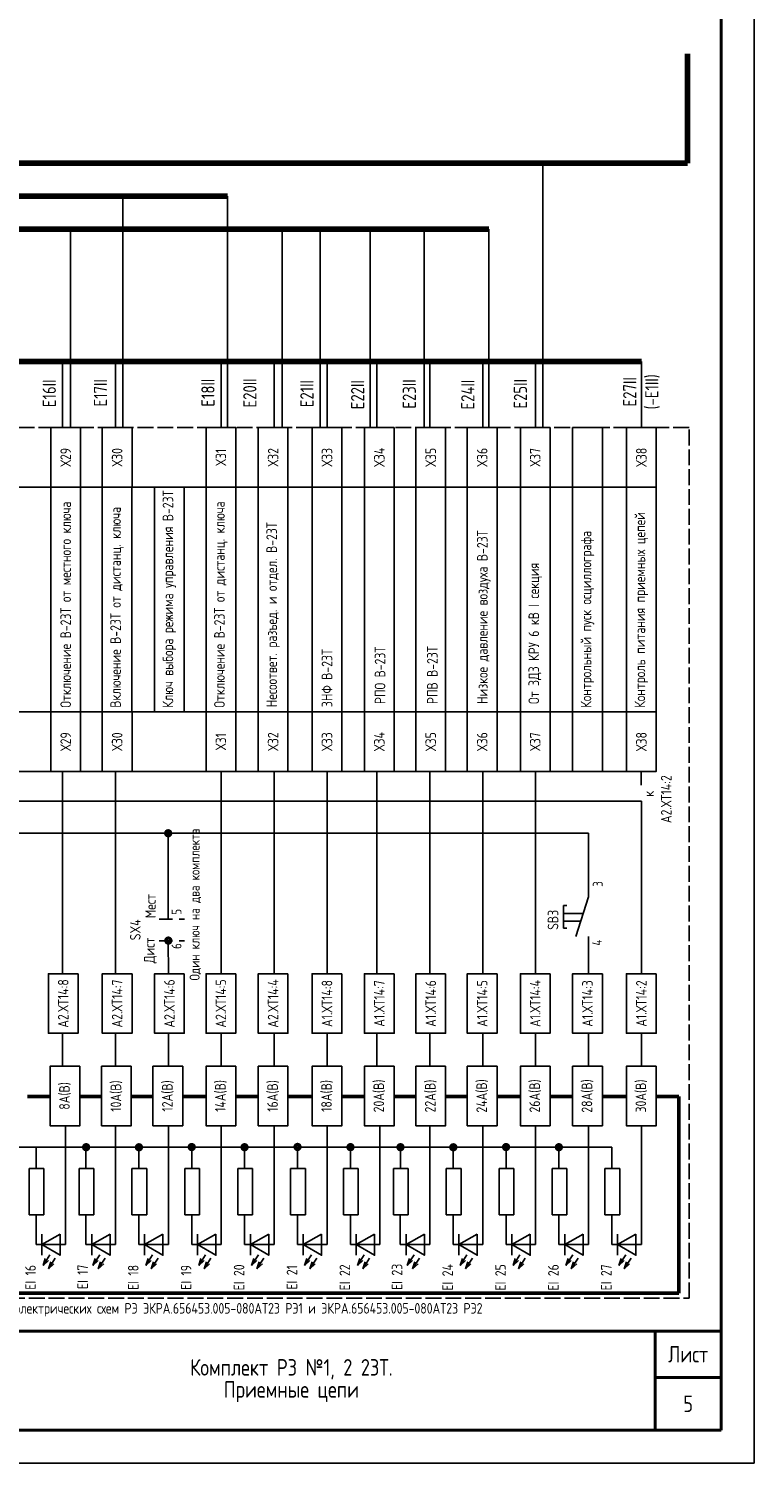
# Model space of a CAD drawing. Header units: millimetres. Extents: x 616 to 6196, y 2487 to 5711.
# Tile 19 of 46: x 3273 to 3383, y 3305 to 3522. Entities that reach past the tile are written whole.
import ezdxf

# ---------------------------------------------------------------- set-up
doc = ezdxf.new("R2010")
doc.units = ezdxf.units.MM
doc.linetypes.add('ACAD_ISO02W100', pattern=[15, 12, -3])
doc.linetypes.add('JIS_02_2.0', pattern=[3, 2, -1])
doc.layers.add('основная 0.5', color=7, linetype='Continuous', lineweight=50)
doc.styles.add('SIMPLEX', font='GOST.ttf', dxfattribs={"height": 5})

msp = doc.modelspace()

# ---------------------------------------------------------------- linework, layer by layer
for p, q in [((3382.9, 3725.35), (3382.9, 3305.35)), ((3350.94, 3502), (3350.94, 3462)), ((3287.38, 3462), (3287.38, 3497)), ((3303.24, 3462), (3303.24, 3497)), ((3279.49, 3462), (3279.49, 3492)), ((3311.5, 3462), (3311.5, 3492)), ((3317.22, 3462), (3317.22, 3492)), ((3324.8, 3462), (3324.8, 3492)), ((3332.97, 3462), (3332.97, 3492)), ((3342.76, 3462), (3342.76, 3492)), ((3193.59, 3453), (3363.57, 3453)), ((3363.57, 3419), (3193.6, 3419)), ((3363.57, 3410), (3193.6, 3410)), ((3278.29, 3379.39), (3278.29, 3410)), ((3286.29, 3379.39), (3286.29, 3410)), ((3302.29, 3379.39), (3302.29, 3410)), ((3310.29, 3379.39), (3310.29, 3410)), ((3318.29, 3379.39), (3318.29, 3410)), ((3325.83, 3379.39), (3325.83, 3410)), ((3333.83, 3379.39), (3333.83, 3410)), ((3341.83, 3379.39), (3341.83, 3410)), ((3349.83, 3379.39), (3349.83, 3410)), ((3365.79, 3410), (3365.79, 3407.91)), ((3186.97, 3405.47), (3365.83, 3405.47)), ((3365.83, 3379.39), (3365.83, 3405.47)), ((3357.83, 3400.65), (3111.14, 3400.65)), ((3294.28, 3387.65), (3294.25, 3400.65)), ((3357.83, 3391.02), (3357.83, 3400.65)), ((3354.04, 3389.7), (3354.04, 3386.3)), ((3354.04, 3389.7), (3354.53, 3389.7)), ((3357.83, 3391.02), (3355.92, 3385.02)), ((3357.04, 3388.52), (3354.04, 3388.52)), ((3356.66, 3387.33), (3354.04, 3387.33)), ((3354.04, 3386.3), (3354.53, 3386.3)), ((3357.83, 3379.39), (3357.83, 3385.02)), ((3294.29, 3379.39), (3294.28, 3384.41)), ((3278.29, 3365.4), (3278.29, 3370.39)), ((3286.29, 3365.4), (3286.29, 3370.39)), ((3294.29, 3365.4), (3294.29, 3370.39)), ((3302.29, 3365.4), (3302.29, 3370.39)), ((3310.29, 3365.4), (3310.29, 3370.39)), ((3318.29, 3365.4), (3318.29, 3370.39)), ((3325.83, 3365.4), (3325.83, 3370.39)), ((3333.83, 3365.4), (3333.83, 3370.39)), ((3341.83, 3365.4), (3341.83, 3370.39)), ((3349.83, 3365.4), (3349.83, 3370.39)), ((3357.83, 3365.4), (3357.83, 3370.39)), ((3365.83, 3365.4), (3365.83, 3370.39)), ((3278.75, 3338.42), (3278.75, 3356.41)), ((3286.29, 3338.42), (3286.29, 3356.41)), ((3294.29, 3338.42), (3294.29, 3356.41)), ((3302.29, 3338.42), (3302.29, 3356.41)), ((3310.29, 3338.42), (3310.29, 3356.41)), ((3318.29, 3338.42), (3318.29, 3356.41)), ((3326.29, 3338.42), (3326.29, 3356.41)), ((3333.83, 3338.42), (3333.83, 3356.41)), ((3341.83, 3338.42), (3341.83, 3356.41)), ((3349.83, 3338.42), (3349.83, 3356.41)), ((3357.83, 3338.42), (3357.83, 3356.4)), ((3365.83, 3338.42), (3365.83, 3356.4)), ((3226.74, 3353.17), (3274.28, 3353.17)), ((3274.28, 3349.94), (3274.28, 3353.17)), ((3274.28, 3353.17), (3321.82, 3353.17)), ((3281.82, 3349.94), (3281.82, 3353.17)), ((3289.82, 3349.94), (3289.82, 3353.17)), ((3297.82, 3349.94), (3297.82, 3353.17)), ((3305.82, 3349.94), (3305.82, 3353.17)), ((3313.82, 3349.94), (3313.82, 3353.17)), ((3321.82, 3349.94), (3321.82, 3353.17)), ((3321.82, 3353.17), (3361.36, 3353.17)), ((3329.39, 3349.92), (3329.39, 3353.16)), ((3337.36, 3349.94), (3337.36, 3353.17)), ((3345.36, 3349.94), (3345.36, 3353.17)), ((3353.36, 3349.94), (3353.36, 3353.17)), ((3361.36, 3349.94), (3361.36, 3353.17)), ((3275.47, 3349.94), (3273.23, 3349.94)), ((3273.23, 3349.94), (3273.23, 3342.94)), ((3275.47, 3349.94), (3275.47, 3342.94)), ((3283.01, 3349.94), (3280.78, 3349.94)), ((3280.78, 3349.94), (3280.78, 3342.94)), ((3283.01, 3349.94), (3283.01, 3342.94)), ((3291.01, 3349.94), (3288.77, 3349.94)), ((3288.77, 3349.94), (3288.77, 3342.94)), ((3291.01, 3349.94), (3291.01, 3342.94)), ((3299.01, 3349.94), (3296.78, 3349.94)), ((3296.78, 3349.94), (3296.78, 3342.94)), ((3299.01, 3349.94), (3299.01, 3342.94)), ((3307.01, 3349.94), (3304.78, 3349.94)), ((3304.78, 3349.94), (3304.78, 3342.94)), ((3307.01, 3349.94), (3307.01, 3342.94)), ((3315.01, 3349.94), (3312.78, 3349.94)), ((3312.78, 3349.94), (3312.78, 3342.94)), ((3315.01, 3349.94), (3315.01, 3342.94)), ((3323.01, 3349.94), (3320.78, 3349.94)), ((3320.78, 3349.94), (3320.78, 3342.94)), ((3323.01, 3349.94), (3323.01, 3342.94)), ((3330.55, 3349.94), (3328.32, 3349.94)), ((3328.32, 3349.94), (3328.32, 3342.94)), ((3330.55, 3349.94), (3330.55, 3342.94)), ((3338.55, 3349.94), (3336.32, 3349.94)), ((3336.32, 3349.94), (3336.32, 3342.94)), ((3338.55, 3349.94), (3338.55, 3342.94)), ((3346.55, 3349.94), (3344.32, 3349.94)), ((3344.32, 3349.94), (3344.32, 3342.94)), ((3346.55, 3349.94), (3346.55, 3342.94)), ((3354.55, 3349.94), (3352.32, 3349.94)), ((3352.32, 3349.94), (3352.32, 3342.94)), ((3354.55, 3349.94), (3354.55, 3342.94)), ((3362.55, 3349.94), (3360.32, 3349.94)), ((3360.32, 3349.94), (3360.32, 3342.94)), ((3362.55, 3349.94), (3362.55, 3342.94)), ((3275.47, 3342.94), (3273.23, 3342.94)), ((3274.28, 3338.42), (3274.28, 3342.94)), ((3283.01, 3342.94), (3280.77, 3342.94)), ((3281.82, 3338.42), (3281.82, 3342.94)), ((3291.01, 3342.94), (3288.77, 3342.94)), ((3289.82, 3338.42), (3289.82, 3342.94)), ((3299.01, 3342.94), (3296.77, 3342.94)), ((3297.82, 3338.42), (3297.82, 3342.94)), ((3307.01, 3342.94), (3304.77, 3342.94)), ((3305.82, 3338.42), (3305.82, 3342.94)), ((3315.01, 3342.94), (3312.77, 3342.94)), ((3313.82, 3338.42), (3313.82, 3342.94)), ((3323.01, 3342.94), (3320.77, 3342.94)), ((3321.82, 3338.42), (3321.82, 3342.94)), ((3330.55, 3342.94), (3328.32, 3342.94)), ((3329.36, 3338.42), (3329.36, 3342.94)), ((3338.55, 3342.94), (3336.32, 3342.94)), ((3337.36, 3338.42), (3337.36, 3342.94)), ((3346.55, 3342.94), (3344.32, 3342.94)), ((3345.36, 3338.42), (3345.36, 3342.94)), ((3354.55, 3342.94), (3352.32, 3342.94)), ((3353.36, 3338.42), (3353.36, 3342.94)), ((3362.55, 3342.94), (3360.32, 3342.94)), ((3361.36, 3338.42), (3361.36, 3342.94)), ((3275.15, 3340.02), (3275.15, 3336.82)), ((3282.69, 3340.02), (3282.69, 3336.82)), ((3290.69, 3340.02), (3290.69, 3336.82)), ((3298.69, 3340.02), (3298.69, 3336.82)), ((3306.69, 3340.02), (3306.69, 3336.82)), ((3314.69, 3340.02), (3314.69, 3336.82)), ((3322.69, 3340.02), (3322.69, 3336.82)), ((3330.23, 3340.02), (3330.23, 3336.82)), ((3338.23, 3340.02), (3338.23, 3336.82)), ((3346.23, 3340.02), (3346.23, 3336.82)), ((3354.23, 3340.02), (3354.23, 3336.82)), ((3362.23, 3340.02), (3362.23, 3336.82)), ((3278.75, 3338.42), (3274.28, 3338.42)), ((3286.29, 3338.42), (3281.82, 3338.42)), ((3294.29, 3338.42), (3289.82, 3338.42)), ((3302.29, 3338.42), (3297.82, 3338.42)), ((3310.29, 3338.42), (3305.82, 3338.42)), ((3318.29, 3338.42), (3313.82, 3338.42)), ((3326.29, 3338.42), (3321.82, 3338.42)), ((3333.83, 3338.42), (3329.36, 3338.42)), ((3341.83, 3338.42), (3337.36, 3338.42)), ((3349.83, 3338.42), (3345.36, 3338.42)), ((3357.83, 3338.42), (3353.36, 3338.42)), ((3365.83, 3338.42), (3361.36, 3338.42)), ((3382.9, 3305.35), (2788.9, 3305.35))]:
    msp.add_line(p, q)
at = {"lineweight": 40}
for p, q in [((3377.9, 3720.35), (3377.9, 3310.35)), ((3367.9, 3325.35), (3367.9, 3310.35)), ((3367.9, 3318.35), (3377.9, 3318.35)), ((3377.9, 3310.35), (2808.9, 3310.35))]:
    msp.add_line(p, q, dxfattribs=at)
at = {"lineweight": 80}
for p, q in [((3372.8, 3518.51), (3372.8, 3502)), ((3186.64, 3502), (3372.8, 3502)), ((3303.24, 3497), (3152.62, 3497.01)), ((3342.76, 3492), (3117.89, 3492))]:
    msp.add_line(p, q, dxfattribs=at)
at = {"color": 3, "lineweight": 80}
msp.add_line((3365.83, 3472), (2834.59, 3472), dxfattribs=at)
at = {"color": 3}
for p, q in [((3278.29, 3462), (3278.29, 3472)), ((3286.29, 3462), (3286.29, 3472)), ((3302.29, 3462), (3302.29, 3472)), ((3310.29, 3462), (3310.29, 3472)), ((3318.29, 3462), (3318.29, 3472)), ((3325.83, 3462), (3325.83, 3472)), ((3333.83, 3462), (3333.83, 3472)), ((3341.83, 3462), (3341.83, 3472)), ((3349.83, 3462), (3349.83, 3472)), ((3365.83, 3462), (3365.83, 3472))]:
    msp.add_line(p, q, dxfattribs=at)
at = {"linetype": 'JIS_02_2.0'}
for p, q in [((3292.91, 3387.65), (3296.75, 3387.65)), ((3292.91, 3384.37), (3296.75, 3384.37))]:
    msp.add_line(p, q, dxfattribs=at)
at = {"lineweight": 50}
for p, q in [((3276.4, 3360.83), (3272.99, 3360.83)), ((3284.18, 3360.83), (3280.9, 3360.83)), ((3291.96, 3360.83), (3288.68, 3360.83)), ((3299.98, 3360.83), (3296.46, 3360.83)), ((3307.88, 3360.83), (3304.48, 3360.83)), ((3316.03, 3360.83), (3312.38, 3360.83)), ((3323.94, 3360.83), (3320.53, 3360.83)), ((3331.72, 3360.83), (3328.44, 3360.83)), ((3339.5, 3360.83), (3336.22, 3360.83)), ((3347.52, 3360.83), (3344, 3360.83)), ((3355.42, 3360.83), (3352.02, 3360.83)), ((3363.57, 3360.83), (3359.92, 3360.83)), ((3371.48, 3360.83), (3368.07, 3360.83)), ((3371.48, 3331.06), (3371.48, 3360.83)), ((3175.1, 3331.06), (3371.48, 3331.06))]:
    msp.add_line(p, q, dxfattribs=at)
at = {"linetype": 'Continuous'}
for p, q in [((3276.37, 3336.89), (3275.34, 3335.28)), ((3275.34, 3335.28), (3275.68, 3336.33)), ((3275.34, 3335.28), (3276.15, 3336.03)), ((3277.19, 3336.38), (3276.15, 3334.76)), ((3276.15, 3334.76), (3276.49, 3335.81)), ((3276.15, 3334.76), (3276.97, 3335.51)), ((3283.91, 3336.9), (3282.88, 3335.28)), ((3282.88, 3335.28), (3283.22, 3336.33)), ((3282.88, 3335.28), (3283.69, 3336.03)), ((3284.73, 3336.38), (3283.69, 3334.76)), ((3283.69, 3334.76), (3284.03, 3335.81)), ((3283.69, 3334.76), (3284.51, 3335.51)), ((3291.91, 3336.9), (3290.88, 3335.28)), ((3290.88, 3335.28), (3291.22, 3336.33)), ((3290.88, 3335.28), (3291.69, 3336.03)), ((3292.73, 3336.38), (3291.69, 3334.76)), ((3291.69, 3334.76), (3292.03, 3335.81)), ((3291.69, 3334.76), (3292.51, 3335.51)), ((3299.91, 3336.9), (3298.88, 3335.28)), ((3298.88, 3335.28), (3299.22, 3336.33)), ((3298.88, 3335.28), (3299.69, 3336.03)), ((3300.73, 3336.38), (3299.69, 3334.76)), ((3299.69, 3334.76), (3300.03, 3335.81)), ((3299.69, 3334.76), (3300.51, 3335.51)), ((3307.91, 3336.89), (3306.88, 3335.27)), ((3306.88, 3335.27), (3307.22, 3336.33)), ((3306.88, 3335.27), (3307.69, 3336.03)), ((3308.73, 3336.38), (3307.69, 3334.76)), ((3307.69, 3334.76), (3308.03, 3335.81)), ((3307.69, 3334.76), (3308.51, 3335.51)), ((3315.91, 3336.89), (3314.88, 3335.27)), ((3314.88, 3335.27), (3315.22, 3336.33)), ((3314.88, 3335.27), (3315.69, 3336.03)), ((3316.73, 3336.38), (3315.69, 3334.76)), ((3315.69, 3334.76), (3316.03, 3335.81)), ((3315.69, 3334.76), (3316.51, 3335.51)), ((3323.91, 3336.89), (3322.88, 3335.28)), ((3322.88, 3335.28), (3323.22, 3336.33)), ((3322.88, 3335.28), (3323.69, 3336.03)), ((3324.73, 3336.38), (3323.69, 3334.76)), ((3323.69, 3334.76), (3324.03, 3335.81)), ((3323.69, 3334.76), (3324.51, 3335.51)), ((3331.45, 3336.89), (3330.42, 3335.28)), ((3330.42, 3335.28), (3330.76, 3336.33)), ((3330.42, 3335.28), (3331.23, 3336.03)), ((3332.27, 3336.38), (3331.23, 3334.76)), ((3331.23, 3334.76), (3331.57, 3335.81)), ((3331.23, 3334.76), (3332.05, 3335.51)), ((3339.45, 3336.89), (3338.42, 3335.28)), ((3338.42, 3335.28), (3338.76, 3336.33)), ((3338.42, 3335.28), (3339.23, 3336.03)), ((3340.27, 3336.38), (3339.23, 3334.76)), ((3339.23, 3334.76), (3339.57, 3335.81)), ((3339.23, 3334.76), (3340.05, 3335.51)), ((3347.45, 3336.89), (3346.42, 3335.28)), ((3346.42, 3335.28), (3346.76, 3336.33)), ((3346.42, 3335.28), (3347.23, 3336.03)), ((3348.27, 3336.38), (3347.23, 3334.76)), ((3347.23, 3334.76), (3347.57, 3335.81)), ((3347.23, 3334.76), (3348.05, 3335.51)), ((3355.45, 3336.89), (3354.42, 3335.27)), ((3354.42, 3335.27), (3354.76, 3336.33)), ((3354.42, 3335.27), (3355.23, 3336.03)), ((3356.27, 3336.38), (3355.23, 3334.76)), ((3355.23, 3334.76), (3355.57, 3335.81)), ((3355.23, 3334.76), (3356.05, 3335.51)), ((3363.45, 3336.89), (3362.42, 3335.27)), ((3362.42, 3335.27), (3362.76, 3336.33)), ((3362.42, 3335.27), (3363.23, 3336.03)), ((3364.27, 3336.38), (3363.23, 3334.76)), ((3363.23, 3334.76), (3363.57, 3335.81)), ((3363.23, 3334.76), (3364.05, 3335.51))]:
    msp.add_line(p, q, dxfattribs=at)
at = {"color": 32, "linetype": 'ACAD_ISO02W100', "ltscale": 0.2, "true_color": 0xcd6928}
msp.add_lwpolyline([(3104.6, 3462), (3102.18, 3462), (3102.18, 3330.3), (3373.03, 3330.3), (3373.03, 3462), (3104.6, 3462)], dxfattribs=at)
for points in [[(3281.01, 3462), (3281.01, 3453), (3276.51, 3453), (3276.51, 3462)], [(3288.79, 3462), (3288.79, 3453), (3284.29, 3453), (3284.29, 3462)], [(3304.48, 3462), (3304.48, 3453), (3299.98, 3453), (3299.98, 3462)], [(3312.38, 3462), (3312.38, 3453), (3307.88, 3453), (3307.88, 3462)], [(3320.53, 3462), (3320.53, 3453), (3316.03, 3453), (3316.03, 3462)], [(3328.44, 3462), (3328.44, 3453), (3323.94, 3453), (3323.94, 3462)], [(3336.22, 3462), (3336.22, 3453), (3331.72, 3453), (3331.72, 3462)], [(3344, 3462), (3344, 3453), (3339.5, 3453), (3339.5, 3462)], [(3352.02, 3462), (3352.02, 3453), (3347.52, 3453), (3347.52, 3462)], [(3359.92, 3462), (3359.92, 3453), (3355.42, 3453), (3355.42, 3462)], [(3368.07, 3462), (3368.07, 3453), (3363.57, 3453), (3363.57, 3462)], [(3368.07, 3462), (3368.07, 3453), (3363.57, 3453), (3363.57, 3462)], [(3368.07, 3462), (3368.07, 3453), (3363.57, 3453), (3363.57, 3462)], [(3281.01, 3453), (3281.01, 3419), (3276.51, 3419), (3276.51, 3453)], [(3288.77, 3453), (3288.77, 3419), (3284.27, 3419), (3284.27, 3453)], [(3296.69, 3453), (3296.69, 3419), (3292.19, 3419), (3292.19, 3453)], [(3304.48, 3453), (3304.48, 3419), (3299.98, 3419), (3299.98, 3453)], [(3312.38, 3453), (3312.38, 3419), (3307.88, 3419), (3307.88, 3453)], [(3320.53, 3453), (3320.53, 3419), (3316.03, 3419), (3316.03, 3453)], [(3328.44, 3453), (3328.44, 3419), (3323.94, 3419), (3323.94, 3453)], [(3336.22, 3453), (3336.22, 3419), (3331.72, 3419), (3331.72, 3453)], [(3344, 3453), (3344, 3419), (3339.5, 3419), (3339.5, 3453)], [(3352.02, 3453), (3352.02, 3419), (3347.52, 3419), (3347.52, 3453)], [(3359.92, 3453), (3359.92, 3419), (3355.42, 3419), (3355.42, 3453)], [(3368.07, 3453), (3368.07, 3419), (3363.57, 3419), (3363.57, 3453)], [(3281.01, 3419), (3281.01, 3410), (3276.51, 3410), (3276.51, 3419)], [(3288.79, 3419), (3288.79, 3410), (3284.29, 3410), (3284.29, 3419)], [(3304.48, 3419), (3304.48, 3410), (3299.98, 3410), (3299.98, 3419)], [(3312.38, 3419), (3312.38, 3410), (3307.88, 3410), (3307.88, 3419)], [(3320.53, 3419), (3320.53, 3410), (3316.03, 3410), (3316.03, 3419)], [(3328.44, 3419), (3328.44, 3410), (3323.94, 3410), (3323.94, 3419)], [(3336.22, 3419), (3336.22, 3410), (3331.72, 3410), (3331.72, 3419)], [(3344, 3419), (3344, 3410), (3339.5, 3410), (3339.5, 3419)], [(3352.02, 3419), (3352.02, 3410), (3347.52, 3410), (3347.52, 3419)], [(3359.92, 3419), (3359.92, 3410), (3355.42, 3410), (3355.42, 3419)], [(3368.07, 3419), (3368.07, 3410), (3363.57, 3410), (3363.57, 3419)], [(3368.07, 3419), (3368.07, 3410), (3363.57, 3410), (3363.57, 3419)], [(3368.07, 3419), (3368.07, 3410), (3363.57, 3410), (3363.57, 3419)], [(3280.64, 3379.39), (3280.64, 3370.39), (3276.14, 3370.39), (3276.14, 3379.39)], [(3288.79, 3379.39), (3288.79, 3370.39), (3284.29, 3370.39), (3284.29, 3379.39)], [(3296.7, 3379.39), (3296.7, 3370.39), (3292.2, 3370.39), (3292.2, 3379.39)], [(3304.48, 3379.39), (3304.48, 3370.39), (3299.98, 3370.39), (3299.98, 3379.39)], [(3312.38, 3379.39), (3312.38, 3370.39), (3307.88, 3370.39), (3307.88, 3379.39)], [(3320.53, 3379.39), (3320.53, 3370.39), (3316.03, 3370.39), (3316.03, 3379.39)], [(3328.44, 3379.39), (3328.44, 3370.39), (3323.94, 3370.39), (3323.94, 3379.39)], [(3336.22, 3379.39), (3336.22, 3370.39), (3331.72, 3370.39), (3331.72, 3379.39)], [(3344, 3379.39), (3344, 3370.39), (3339.5, 3370.39), (3339.5, 3379.39)], [(3352.02, 3379.39), (3352.02, 3370.39), (3347.52, 3370.39), (3347.52, 3379.39)], [(3359.92, 3379.39), (3359.92, 3370.39), (3355.42, 3370.39), (3355.42, 3379.39)], [(3368.07, 3379.39), (3368.07, 3370.39), (3363.57, 3370.39), (3363.57, 3379.39)], [(3280.9, 3365.41), (3280.9, 3356.41), (3276.4, 3356.41), (3276.4, 3365.41)], [(3288.68, 3365.39), (3288.68, 3356.39), (3284.18, 3356.39), (3284.18, 3365.39)], [(3296.46, 3365.41), (3296.46, 3356.41), (3291.96, 3356.41), (3291.96, 3365.41)], [(3304.48, 3365.41), (3304.48, 3356.41), (3299.98, 3356.41), (3299.98, 3365.41)], [(3312.38, 3365.41), (3312.38, 3356.41), (3307.88, 3356.41), (3307.88, 3365.41)], [(3320.53, 3365.41), (3320.53, 3356.41), (3316.03, 3356.41), (3316.03, 3365.41)], [(3328.44, 3365.41), (3328.44, 3356.41), (3323.94, 3356.41), (3323.94, 3365.41)], [(3336.22, 3365.41), (3336.22, 3356.41), (3331.72, 3356.41), (3331.72, 3365.41)], [(3344, 3365.41), (3344, 3356.41), (3339.5, 3356.41), (3339.5, 3365.41)], [(3352.02, 3365.41), (3352.02, 3356.41), (3347.52, 3356.41), (3347.52, 3365.41)], [(3359.92, 3365.4), (3359.92, 3356.4), (3355.42, 3356.4), (3355.42, 3365.4)], [(3368.07, 3365.4), (3368.07, 3356.4), (3363.57, 3356.4), (3363.57, 3365.4)], [(3277.92, 3340.02), (3277.92, 3336.82), (3275.15, 3338.42)], [(3285.47, 3340.02), (3285.47, 3336.82), (3282.69, 3338.42)], [(3293.47, 3340.02), (3293.47, 3336.82), (3290.69, 3338.42)], [(3301.47, 3340.02), (3301.47, 3336.82), (3298.69, 3338.42)], [(3309.47, 3340.02), (3309.47, 3336.82), (3306.69, 3338.42)], [(3317.47, 3340.02), (3317.47, 3336.82), (3314.69, 3338.42)], [(3325.47, 3340.02), (3325.47, 3336.82), (3322.69, 3338.42)], [(3333.01, 3340.02), (3333.01, 3336.82), (3330.23, 3338.42)], [(3341.01, 3340.02), (3341.01, 3336.82), (3338.23, 3338.42)], [(3349.01, 3340.02), (3349.01, 3336.82), (3346.23, 3338.42)], [(3357.01, 3340.02), (3357.01, 3336.82), (3354.23, 3338.42)], [(3365.01, 3340.02), (3365.01, 3336.82), (3362.23, 3338.42)]]:
    msp.add_lwpolyline(points, close=True)
at = {"const_width": 0.5}
for points in [[(3294.26, 3401.01, -1), (3294.26, 3400.26, -1)], [(3294.28, 3384.78, -1), (3294.28, 3384.03, -1)], [(3281.85, 3353.53, -1), (3281.85, 3352.78, -1)], [(3289.84, 3353.52, -1), (3289.84, 3352.77, -1)], [(3297.82, 3353.55, -1), (3297.82, 3352.8, -1)], [(3305.81, 3353.53, -1), (3305.81, 3352.78, -1)], [(3313.82, 3353.57, -1), (3313.82, 3352.82, -1)], [(3321.83, 3353.54, -1), (3321.83, 3352.79, -1)], [(3329.39, 3353.53, -1), (3329.39, 3352.78, -1)], [(3337.38, 3353.52, -1), (3337.38, 3352.77, -1)], [(3345.36, 3353.55, -1), (3345.36, 3352.8, -1)], [(3353.35, 3353.53, -1), (3353.35, 3352.78, -1)]]:
    msp.add_lwpolyline(points, format="xyb", close=True, dxfattribs=at)
at = {"layer": 'основная 0.5', "lineweight": 40}
msp.add_line((3257.9, 3325.35), (3377.9, 3325.35), dxfattribs=at)

# ---------------------------------------------------------------- texts
at = {"rotation": 90, "style": 'SIMPLEX'}
for s, insert, char_height, width, attachment_point in [('Е16II', (3276.28, 3467.17), 2, 9.9991, 5), ('Е17II', (3284.02, 3467.24), 2, 9.9991, 5), ('Е18II', (3300.27, 3467.26), 2, 9.9991, 5), ('Е20II', (3306.61, 3467.22), 2, 9.9991, 5), ('Е21II', (3315.24, 3467.11), 2, 9.7864, 5), ('Е22II', (3322.91, 3466.95), 2, 9.9991, 5), ('Е23II', (3330.72, 3467.06), 2, 9.8951, 5), ('Е24II', (3339.57, 3466.96), 2, 9.9031, 5), ('Е25II', (3347.53, 3467.09), 2, 9.9991, 5), ('Е27II (-Е1II)', (3365.83, 3467.39), 2, 9.9991, 5), ('Х29', (3278.76, 3457.5), 1.6, 9, 5), ('Х30', (3286.54, 3457.5), 1.6, 9, 5), ('Х31', (3302.23, 3457.5), 1.6, 9, 5), ('Х32', (3310.13, 3457.5), 1.6, 9, 5), ('Х33', (3318.28, 3457.5), 1.6, 9, 5), ('Х34', (3326.19, 3457.5), 1.6, 9, 5), ('Х35', (3333.97, 3457.5), 1.6, 9, 5), ('Х36', (3341.75, 3457.5), 1.6, 9, 5), ('Х37', (3349.77, 3457.5), 1.6, 9, 5), ('Х38', (3365.82, 3457.5), 1.6, 9, 5), ('\\pxql;Включение В-23Т от дистанц. ключа', (3286.52, 3435.92), 1.6, 32.6014, 5), ('\\pxql;Контроль питания приемных цепей', (3365.82, 3435.92), 1.6, 32.6014, 5), ('\\pxql;Несоответ. разъед. и отдел. В-23Т', (3310.13, 3435.99), 1.6, 32.6014, 5), ('\\pxql;Низкое давление воздуха В-23Т', (3341.99, 3436.48), 1.6, 32.6018, 5), ('\\pxql;От ЗДЗ КРУ 6 кВ I секция', (3349.77, 3436.48), 1.6, 32.6018, 5), ('\\pxql;Отключение В-23Т от местного ключа', (3278.76, 3435.92), 1.6, 32.6022, 5), ('\\pxql;Ключ выбора режима управления В-23Т', (3294.44, 3435.92), 1.6, 32.6018, 5), ('\\pxql;Отключение В-23Т от дистанц. ключа', (3302.23, 3435.92), 1.6, 32.6018, 5), ('\\pxql;Контрольный пуск осциллографа ', (3357.67, 3435.92), 1.6, 32.6014, 5), ('\\pxql;ЗНФ В-23Т', (3318.28, 3435.69), 1.6, 31.963, 5), ('\\pxql;РПО В-23Т', (3326.3, 3436.48), 1.6, 32.6018, 5), ('\\pxql;РПВ В-23Т', (3334.21, 3436.48), 1.6, 32.6022, 5), ('Х29', (3278.76, 3414.5), 1.6, 9, 5), ('Х30', (3286.54, 3414.5), 1.6, 9, 5), ('Х31', (3302.23, 3414.5), 1.6, 9, 5), ('Х32', (3310.13, 3414.5), 1.6, 9, 5), ('Х33', (3318.28, 3414.5), 1.6, 9, 5), ('Х34', (3326.19, 3414.5), 1.6, 9, 5), ('Х35', (3333.97, 3414.5), 1.6, 9, 5), ('Х36', (3341.75, 3414.5), 1.6, 9, 5), ('Х37', (3349.77, 3414.5), 1.6, 9, 5), ('Х38', (3365.82, 3414.5), 1.6, 9, 5), ('  к А2.ХТ14:2', (3368.25, 3405.79), 1.6, 9, 5), ('Один ключ на два комплекта', (3298.38, 3378.38), 1.5, 24.2311, 4), ('3', (3359.23, 3392.54), 1.5, 5.832, 4), ('Мест', (3291.59, 3389.62), 1.6, 3.4878, 5), ('5', (3295.52, 3388.31), 1.5, 5.832, 4), ('SB3', (3352.46, 3387.54), 1.6, 9, 5), ('SX4', (3289.29, 3386.03), 1.6, 5.202, 5), ('Дист', (3291.58, 3382.92), 1.6, 9, 5), ('6', (3295.52, 3383.14), 1.5, 5.832, 4), ('4', (3359.09, 3383.64), 1.5, 5.832, 4), ('А2.ХТ14:8', (3278.39, 3374.89), 1.6, 9, 5), ('А2.ХТ14:7', (3286.54, 3374.89), 1.6, 9, 5), ('А2.ХТ14:6', (3294.45, 3374.89), 1.6, 9, 5), ('А2.ХТ14:5', (3302.23, 3374.89), 1.6, 9, 5), ('А2.ХТ14:4', (3310.13, 3374.89), 1.6, 9, 5), ('А1.ХТ14:8', (3318.28, 3374.89), 1.6, 9, 5), ('А1.ХТ14:7', (3326.19, 3374.89), 1.6, 9, 5), ('А1.ХТ14:6', (3333.97, 3374.89), 1.6, 9, 5), ('А1.ХТ14:5', (3341.75, 3374.89), 1.6, 9, 5), ('А1.ХТ14:4', (3349.77, 3374.89), 1.6, 9, 5), ('А1.ХТ14:3', (3357.67, 3374.89), 1.6, 9, 5), ('А1.ХТ14:2', (3365.82, 3374.89), 1.6, 9, 5), ('8А(В)', (3278.65, 3360.91), 1.6, 9, 5), ('10А(В)', (3286.43, 3360.89), 1.6, 9, 5), ('12А(В)', (3294.21, 3360.91), 1.6, 9, 5), ('14А(В)', (3302.23, 3360.91), 1.6, 9, 5), ('16А(В)', (3310.13, 3360.91), 1.6, 9, 5), ('18А(В)', (3318.28, 3360.91), 1.6, 9, 5), ('20А(В)', (3326.19, 3360.91), 1.6, 9, 5), ('22А(В)', (3333.97, 3360.89), 1.6, 9, 5), ('24А(В)', (3341.75, 3360.91), 1.6, 9, 5), ('26А(В)', (3349.77, 3360.91), 1.6, 9, 5), ('28А(В)', (3357.67, 3360.9), 1.6, 9, 5), ('30А(В)', (3365.82, 3360.9), 1.6, 9, 5), ('EI 16', (3273.44, 3333.47), 1.6, 9, 5), ('EI 17', (3281.33, 3333.55), 1.6, 9, 5), ('EI 18', (3288.98, 3333.47), 1.6, 9, 5), ('EI 19', (3296.98, 3333.47), 1.6, 9, 5), ('EI 20', (3304.98, 3333.47), 1.6, 9, 5), ('EI 21', (3312.98, 3333.47), 1.6, 9, 5), ('EI 22', (3320.98, 3333.47), 1.6, 9, 5), ('EI 23', (3328.87, 3333.55), 1.6, 9, 5), ('EI 24', (3336.52, 3333.47), 1.6, 9, 5), ('EI 25', (3344.52, 3333.47), 1.6, 9, 5), ('EI 26', (3352.52, 3333.47), 1.6, 9, 5), ('EI 27', (3360.52, 3333.47), 1.6, 9, 5)]:
    msp.add_mtext(s, dxfattribs=dict(at, insert=insert, char_height=char_height, width=width, attachment_point=attachment_point))
at = {"lineweight": 35, "attachment_point": 5, "line_spacing_factor": 0.8, "style": 'SIMPLEX'}
for s, insert, char_height, width in [('\\pxi-3,l4,ql,t4;*^IСхемы выполнены на основании проекта 59427142.903.015.Э0.79.2-2 и принципиальных электрических схем РЭ ЭКРА.656453.005-080AТ23 РЭ1 и ЭКРА.656453.005-080AТ23 РЭ2', (3284.41, 3328.57), 1.6, 185), ('Лист', (3372.9, 3321.85), 2.5, 10), ('Комплект РЗ №1, 2 23Т. \\PПриемные цепи', (3312.9, 3317.85), 2.5, 110), ('5', (3372.9, 3314.35), 2.5, 10)]:
    msp.add_mtext(s, dxfattribs=dict(at, insert=insert, char_height=char_height, width=width))

doc.saveas('drawing.dxf')
